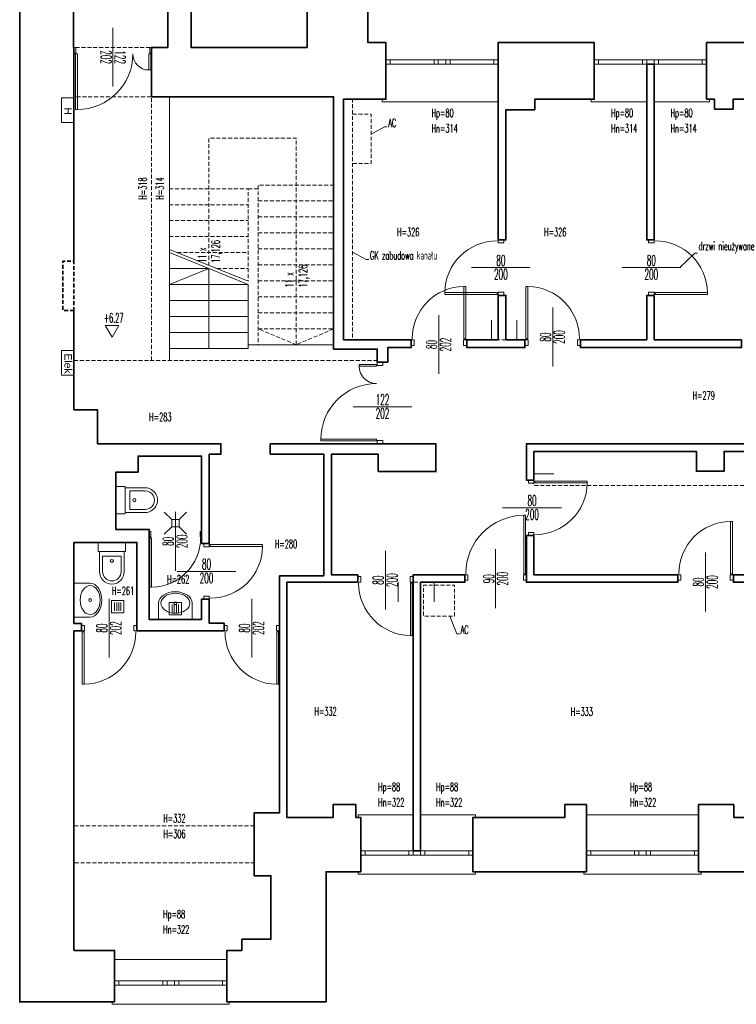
# Model space of a CAD drawing. Header units: centimetres. Extents: x 1278 to 4826, y -2037 to 1154.
# Tile 1 of 39: x 2044 to 3206, y -2037 to -441. Entities that reach past the tile are written whole.
import ezdxf

# ---------------------------------------------------------------- set-up
doc = ezdxf.new("R2010")
doc.units = ezdxf.units.CM
doc.linetypes.add('IMPORT-DASHED _2_', pattern=[0.75, 0.5, -0.25])
doc.linetypes.add('IMPORT-DASHED2 _2_', pattern=[9.525, 6.35, -3.175])
for name, color, linetype, lineweight in [('0-1', 11, 'Continuous', 9), ('_cienka przerywana-1', 11, 'IMPORT-DASHED _2_', 9), ('A-drzwi', 5, 'Continuous', 9), ('A-drzwi-1', 8, 'Continuous', 9), ('A-murowane-1', 21, 'IMPORT-DASHED2 _2_', 35), ('A-murowane-2', 21, 'Continuous', 35), ('A-okna', 30, 'Continuous', 9), ('A-okna-1', 11, 'Continuous', 9), ('A-okna-2', 8, 'Continuous', 9), ('A-opis', 1, 'Continuous', 9), ('A-symbole', 1, 'Continuous', 9), ('A-symbole-1', 11, 'Continuous', 9), ('A-symbole-wentylacja', 1, 'Continuous', 9), ('A-urządzenia sanitarne', 142, 'Continuous', 9), ('A-urządzenia sanitarne-1', 11, 'Continuous', 9), ('A-uwagi-1', 11, 'Continuous', 9), ('A-widok', 3, 'Continuous', 9), ('A-widok-1', 11, 'Continuous', 9), ('A-widok_daleko', 8, 'Continuous', 9), ('A-widok_NAD-1', 11, 'IMPORT-DASHED2 _2_', 9), ('OGRODOWA - dwg temp_dwg-1', 20, 'Continuous', 35)]:
    doc.layers.add(name, color=color, linetype=linetype, lineweight=lineweight)
doc.styles.add('Arial', font='arial.ttf', dxfattribs={"height": 12})
doc.styles.add('RomanS', font='romans__.ttf', dxfattribs={"width": 0.5, "height": 13.411772})
doc.styles.add('RomanS_2', font='romans__.ttf', dxfattribs={"width": 0.5, "height": 17.243707})
doc.styles.add('RomanS_3', font='romans__.ttf', dxfattribs={"width": 0.5, "height": 15.327739})
doc.styles.add('Verdana', font='verdana.ttf', dxfattribs={"height": 12})

# ---------------------------------------------------------------- blocks, each defined once
blk = doc.blocks.new('OGRODOWA - dwg temp_dwg_hydrant popz-888470-Aranżacja_wersja_01')
at = {"layer": 'A-symbole', "flags": 128}
blk.add_lwpolyline([(0, 20), (40, 20), (40, 0), (0, 0)], close=True, dxfattribs=at)
blk = doc.blocks.new('OGRODOWA - dwg temp_dwg_hydrant-888471-Aranżacja_wersja_01')
at = {"layer": 'A-symbole', "flags": 128}
blk.add_lwpolyline([(8183.3, -3618.8), (8183.3, -3578.8), (8203.3, -3578.8)], dxfattribs=at)
at = {"rotation": 89.99999999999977}
blk.add_blockref('OGRODOWA - dwg temp_dwg_hydrant popz-888470-Aranżacja_wersja_01', (8203.3, -3618.8), dxfattribs=at)
blk = doc.blocks.new('OGRODOWA - dwg temp_dwg_drzwi  opis-888474-Aranżacja_wersja_01')
at = {"layer": 'A-opis'}
blk.add_line((0, -47.7), (0, 47.7), dxfattribs=at)
blk = doc.blocks.new('OGRODOWA - dwg temp_dwg_drzwi120-888477-Aranżacja_wersja_01')
at = {"layer": 'A-drzwi', "flags": 128}
for points in [[(789.6, 13771.4), (786.6, 13771.4), (786.6, 13762.4), (789.6, 13762.4)], [(909.6, 13771.4), (912.6, 13771.4), (912.6, 13762.4), (909.6, 13762.4)], [(789.1, 13760.9), (792.1, 13760.9), (792.1, 13670.9), (789.1, 13670.9)], [(911.1, 13760.9), (908.1, 13760.9), (908.1, 13734.9), (911.1, 13734.9)]]:
    blk.add_lwpolyline(points, close=True, dxfattribs=at)
at = {"layer": 'A-drzwi'}
for centre, radius, start, end in [((792.1, 13760.9), 90, 270, 359.9857), ((908.1, 13760.9), 26, 180.0497, 270)]:
    blk.add_arc(centre, radius, start, end, dxfattribs=at)
blk = doc.blocks.new('OGRODOWA - dwg temp_dwg_drzwi 122-888479-Aranżacja_wersja_01')
at = {"layer": 'A-drzwi', "flags": 128}
for points in [[(1270.1, 13252.9), (1270.1, 13249.9), (1242.1, 13249.9), (1242.1, 13252.9)], [(1280.6, 13251.4), (1280.6, 13256.4), (1271.6, 13256.4), (1271.6, 13251.4)], [(1270.1, 13128.9), (1270.1, 13131.9), (1180.1, 13131.9), (1180.1, 13128.9)], [(1280.6, 13129.4), (1280.6, 13124.4), (1271.6, 13124.4), (1271.6, 13129.4)]]:
    blk.add_lwpolyline(points, close=True, dxfattribs=at)
at = {"layer": 'A-drzwi'}
for centre, radius, start, end in [((1270.1, 13249.9), 28, 180.0018, 269.9521), ((1270.1, 13131.9), 90, 90.0143, 180)]:
    blk.add_arc(centre, radius, start, end, dxfattribs=at)
blk = doc.blocks.new('OGRODOWA - dwg temp_dwg_D_80-888478-Aranżacja_wersja_01')
at = {"layer": 'A-drzwi'}
blk.add_line((0, -20), (0, 20), dxfattribs=at)
at = {"layer": 'A-drzwi', "flags": 128}
for points in [[(-43.5, 6), (-40.5, 6), (-40.5, 91), (-43.5, 91)], [(-40, -4.5), (-45, -4.5), (-45, 4.5), (-40, 4.5)], [(40, -4.5), (45, -4.5), (45, 4.5), (40, 4.5)]]:
    blk.add_lwpolyline(points, close=True, dxfattribs=at)
at = {"layer": 'A-drzwi'}
blk.add_arc((-41.5, 6), 85, 0.0175, 89.3196, dxfattribs=at)
blk = doc.blocks.new('OGRODOWA - dwg temp_dwg_D_80-888481-Aranżacja_wersja_01')
at = {"layer": 'A-drzwi'}
blk.add_line((0, -20), (0, 20), dxfattribs=at)
at = {"layer": 'A-drzwi', "flags": 128}
for points in [[(-43.5, 6), (-40.5, 6), (-40.5, 91), (-43.5, 91)], [(-40, -4.5), (-45, -4.5), (-45, 4.5), (-40, 4.5)], [(40, -4.5), (45, -4.5), (45, 4.5), (40, 4.5)]]:
    blk.add_lwpolyline(points, close=True, dxfattribs=at)
at = {"layer": 'A-drzwi'}
blk.add_arc((-41.5, 6), 85, 0.0175, 89.3196, dxfattribs=at)
blk = doc.blocks.new('OGRODOWA - dwg temp_dwg_drzwi 90-V1-Aranżacja_wersja_01')
at = {"layer": 'A-widok'}
blk.add_line((5911.3, -792.5), (5911.3, -752.5), dxfattribs=at)
at = {"layer": 'A-widok', "flags": 128}
for points in [[(5862.8, -766.5), (5865.8, -766.5), (5865.8, -671.5), (5862.8, -671.5)], [(5866.3, -777), (5861.3, -777), (5861.3, -768), (5866.3, -768)], [(5956.3, -777), (5961.3, -777), (5961.3, -768), (5956.3, -768)]]:
    blk.add_lwpolyline(points, close=True, dxfattribs=at)
at = {"layer": 'A-widok'}
blk.add_arc((5864.7, -766.6), 95.1, 0.0526, 89.3547, dxfattribs=at)
blk = doc.blocks.new('OGRODOWA - dwg temp_dwg_wentylacja1-888475-Aranżacja_wersja_01')
at = {"layer": 'A-symbole-wentylacja', "flags": 128}
blk.add_lwpolyline([(0, 0), (0, -14.4), (0, -32.1)], dxfattribs=at)
blk = doc.blocks.new('OGRODOWA - dwg temp_dwg_drzwi  opis-888484-Aranżacja_wersja_01')
at = {"layer": 'A-opis'}
blk.add_line((0, -47.7), (0, 47.7), dxfattribs=at)
blk = doc.blocks.new('OGRODOWA - dwg temp_dwg_wentylacja1-888486-Aranżacja_wersja_01')
at = {"layer": 'A-symbole-wentylacja', "flags": 128}
blk.add_lwpolyline([(0, 0), (0, -14.4), (0, -32.1)], dxfattribs=at)
blk = doc.blocks.new('OGRODOWA - dwg temp_dwg_drzwi80 bis-888492-Aranżacja_wersja_01')
at = {"layer": 'A-drzwi', "flags": 128}
for points in [[(9058.8, 8733.2), (9055.8, 8733.2), (9055.8, 8813.2), (9058.8, 8813.2)], [(8977.3, 8722.7), (8974.8, 8722.7), (8974.8, 8731.7), (8977.3, 8731.7)], [(9057.3, 8722.7), (9059.8, 8722.7), (9059.8, 8731.7), (9057.3, 8731.7)]]:
    blk.add_lwpolyline(points, close=True, dxfattribs=at)
at = {"layer": 'A-drzwi-1'}
blk.add_line((9017.3, 8707.2), (9017.3, 8747.2), dxfattribs=at)
blk.add_arc((9056.5, 8732.9), 80.2, 90.5205, 179.8226, dxfattribs=at)
blk = doc.blocks.new('OGRODOWA - dwg temp_dwg_umywalka55-888493-Aranżacja_wersja_01')
at = {"layer": 'A-urządzenia sanitarne', "flags": 128}
blk.add_lwpolyline([(-26.4, 0), (0, 0), (0, 55), (-26.3, 55), (0, 55), (0, 0), (-26.2, 0)], dxfattribs=at)
at = {"layer": 'A-urządzenia sanitarne'}
blk.add_circle((-26.3, 27.5), 2.3, dxfattribs=at)
blk.add_ellipse((-26.3, 27.5), major_axis=(0, 27.5), ratio=0.678683, start_param=0.000689, end_param=3.137091, dxfattribs=at)
blk.add_ellipse((-26.3, 27.5), major_axis=(0, 23.5), ratio=0.689205, dxfattribs=at)
blk = doc.blocks.new('OGRODOWA - dwg temp_dwg_MISKA_1-888494-Aranżacja_wersja_01')
at = {"layer": 'A-urządzenia sanitarne', "flags": 128}
for points in [[(-20, -32.5), (-20, 0), (20, 0), (20, -32.5)], [(15, -32.5), (15, -7.5), (-15, -7.5), (-15, -32.5)]]:
    blk.add_lwpolyline(points, dxfattribs=at)
at = {"layer": 'A-urządzenia sanitarne'}
blk.add_circle((0, -15), 2.5, dxfattribs=at)
for radius in [20, 15]:
    blk.add_arc((0, -32.5), radius, 180, 360, dxfattribs=at)
blk = doc.blocks.new('OGRODOWA - dwg temp_dwg_kratka wentylacyjna-888495-Aranżacja_wersja_01')
at = {"layer": 'A-symbole-wentylacja'}
for p, q in [((6419.8, -1150.4), (6433.2, -1150.4)), ((6419.8, -1153.7), (6433.2, -1153.7)), ((6419.8, -1157), (6433.2, -1157)), ((6419.8, -1160.4), (6433.2, -1160.4))]:
    blk.add_line(p, q, dxfattribs=at)
at = {"layer": 'A-symbole-wentylacja', "flags": 128}
blk.add_lwpolyline([(6416.5, -1145.4), (6416.5, -1165.4), (6436.5, -1165.4), (6436.5, -1145.4)], close=True, dxfattribs=at)
blk = doc.blocks.new('OGRODOWA - dwg temp_dwg_Odpływ-888496-Aranżacja_wersja_01')
at = {"layer": 'A-widok_daleko'}
for p, q in [((6, 6), (18, 18)), ((-6, -6), (-18, -18)), ((6, -6), (18, -18))]:
    blk.add_line(p, q, dxfattribs=at)
at = {"layer": 'A-widok_daleko', "flags": 128}
blk.add_lwpolyline([(-6, 6), (-6, -6), (6, -6), (6, 6), (-6, 6), (-18, 18)], dxfattribs=at)
blk = doc.blocks.new('OGRODOWA - dwg temp_dwg_oknaa 182-888507-Aranżacja_wersja_01')
at = {"layer": 'A-okna'}
blk.add_line((-1176.7, -26425.5), (-1164.7, -26425.5), dxfattribs=at)
at = {"layer": 'A-okna', "flags": 128}
for points in [[(-1254.7, -26425.5), (-1261.7, -26425.5), (-1261.7, -26418.5), (-1254.7, -26418.5), (-1254.7, -26425.5), (-1254.7, -26418.5)], [(-1183.7, -26425.5), (-1183.7, -26418.5), (-1176.7, -26418.5), (-1176.7, -26425.5), (-1183.7, -26425.5), (-1183.7, -26418.5)], [(-1176.7, -26418.5), (-1164.7, -26418.5), (-1157.7, -26418.5), (-1157.7, -26425.5), (-1157.7, -26418.5)], [(-1157.7, -26425.5), (-1164.7, -26425.5), (-1164.7, -26418.5)], [(-1086.7, -26425.5), (-1086.7, -26418.5), (-1079.7, -26418.5), (-1079.7, -26425.5), (-1086.7, -26425.5), (-1086.7, -26418.5)]]:
    blk.add_lwpolyline(points, dxfattribs=at)
at = {"layer": 'A-okna-2'}
for p, q in [((-1176.7, -26418.5), (-1261.7, -26418.5)), ((-1079.7, -26418.5), (-1164.7, -26418.5)), ((-1261.7, -26425.5), (-1176.7, -26425.5)), ((-1164.7, -26425.5), (-1079.7, -26425.5))]:
    blk.add_line(p, q, dxfattribs=at)
blk = doc.blocks.new('OGRODOWA - dwg temp_dwg_KOTA_M-888512-Aranżacja_wersja_01')
at = {"layer": 'A-opis', "flags": 128}
blk.add_lwpolyline([(0, 0), (0.554, 0.96), (-0.554, 0.96)], close=True, dxfattribs=at)
blk = doc.blocks.new('OGRODOWA - dwg temp_dwg_hydrant popz-V13-Aranżacja_wersja_01')
at = {"layer": 'A-symbole', "flags": 128}
blk.add_lwpolyline([(0, 20), (40, 20), (40, 0), (0, 0)], close=True, dxfattribs=at)
at = {"layer": 'A-symbole', "insert": (15.3, 16.3), "char_height": 12, "width": 14.732, "attachment_point": 1, "line_spacing_factor": 0.994243, "style": 'Verdana'}
blk.add_mtext('\\fVerdana|b0|i0|c238|p34|;H', dxfattribs=at)
blk = doc.blocks.new('OGRODOWA - dwg temp_dwg_hydrant-V14-Aranżacja_wersja_01')
at = {"layer": 'A-symbole', "flags": 128}
blk.add_lwpolyline([(8183.3, -3618.8), (8183.3, -3578.8), (8203.3, -3578.8)], dxfattribs=at)
at = {"rotation": 89.99999999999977}
for name in ['OGRODOWA - dwg temp_dwg_hydrant popz-888470-Aranżacja_wersja_01', 'OGRODOWA - dwg temp_dwg_hydrant popz-V13-Aranżacja_wersja_01']:
    blk.add_blockref(name, (8203.3, -3618.8), dxfattribs=at)
blk = doc.blocks.new('OGRODOWA - dwg temp_dwg_SK_ELEKTRYCZNA-888472-Aranżacja_wersja_01')
at = {"layer": 'A-symbole', "flags": 128}
blk.add_lwpolyline([(-40, 0), (0, 0), (0, -20), (-40, -20)], close=True, dxfattribs=at)
at = {"layer": 'A-symbole', "insert": (-35.3, -3.4), "char_height": 12, "width": 38.933, "attachment_point": 1, "line_spacing_factor": 0.941778, "style": 'Arial'}
blk.add_mtext('Elek', dxfattribs=at)
blk = doc.blocks.new('OGRODOWA - dwg temp_dwg-805956-Aranżacja_wersja_01')
at = {"layer": '0-1'}
blk.add_line((-2999.4, 1126.9), (-2999.4, 1085.9), dxfattribs=at)
at = {"layer": '_cienka przerywana-1'}
blk.add_line((-2726.9, 1151.6), (-2726.9, 1235.4), dxfattribs=at)
at = {"layer": 'A-murowane-1', "flags": 128}
blk.add_lwpolyline([(-3155.4, 601.4), (-3155.4, 583.4), (-3235.4, 583.4), (-3235.4, 601.4)], close=True, dxfattribs=at)
at = {"layer": 'A-murowane-2'}
for p, q in [((-2714.9, 1335.4), (-2726.9, 1335.4)), ((-2938.4, 1188.4), (-2893.4, 1188.4)), ((-2635.9, 934.9), (-2648.4, 934.9))]:
    blk.add_line(p, q, dxfattribs=at)
at = {"layer": 'A-murowane-2', "flags": 128}
for points in [[(-2939.4, 1733.4), (-2939.4, 1335.4), (-2926.9, 1335.4), (-2939.4, 1335.4), (-2880.4, 1335.4), (-2880.4, 1347.4), (-2926.9, 1347.4), (-2926.9, 1610.9), (-2894.9, 1610.9), (-2894.9, 1655.9), (-2926.9, 1655.9), (-2926.9, 1717.9)], [(-2726.9, 1717.9), (-2726.9, 1670.9), (-2714.9, 1670.9), (-2714.9, 1712.9)], [(-2333.4, 1712.9), (-2333.4, 1671.6), (-2354.4, 1671.6), (-2354.4, 1614.6), (-2333.4, 1614.6)], [(-2354.4, 1614.6), (-2245.4, 1614.6), (-2245.4, 1786.6), (-2333.4, 1786.6), (-2333.4, 1734.4), (-2724.9, 1734.4), (-2724.9, 1838.4)], [(-3589.9, 1445.4), (-3589.9, 1289.4), (-3555.9, 1289.4), (-3269.9, 1289.4), (-3269.9, 1301.9), (-3480.9, 1301.9), (-3480.9, 1348.9), (-3497.9, 1348.9), (-3497.9, 1445.4), (-3589.9, 1445.4), (-3497.9, 1445.4)], [(-3179.9, 1301.9), (-3107.9, 1301.9), (-3107.9, 1332.9), (-3095.4, 1332.9), (-3095.4, 1238.4), (-3107.9, 1238.4), (-3107.9, 1289.4), (-3179.9, 1289.4), (-3179.9, 1301.9), (-3179.9, 1289.4)], [(-2714.9, 1235.4), (-2726.9, 1235.4), (-2726.9, 1151.6), (-2714.9, 1151.6)], [(-2726.9, 1151.6), (-2279.4, 1151.6), (-2279.4, 1163.6), (-2714.9, 1163.6), (-2714.9, 1235.4), (-2726.9, 1235.4)], [(-3095.4, 1148.4), (-3107.9, 1148.4), (-3107.9, 1038.4), (-3497.9, 1038.4), (-3497.9, 1107.4), (-3589.9, 1107.4), (-3589.9, 1078.2), (-4052.9, 1078.2), (-4052.9, 1151.4)], [(-3071.4, 1093.4), (-3071.4, 1110.4), (-3095.4, 1110.4), (-3095.4, 1148.4), (-3107.9, 1148.4)], [(-4063.9, 979.4), (-3581.9, 979.4), (-3581.9, 791.4), (-3691.9, 791.4), (-3691.9, 753.4), (-3581.9, 753.4), (-3581.9, 727.4), (-3501.9, 727.4), (-3501.9, 1022.4), (-3092.9, 1022.4), (-3092.9, 1093.4), (-3071.4, 1093.4), (-3092.9, 1093.4)], [(-2714.9, 1014.9), (-2714.9, 1061.6), (-2726.9, 1061.6)], [(-2779.4, 723.4), (-2800.4, 723.4), (-2800.4, 669.4), (-2893.4, 669.4), (-2893.4, 705.4), (-2919.4, 705.4), (-2919.4, 808.4), (-2791.9, 808.4), (-2779.4, 808.4), (-2777.4, 808.4), (-2777.4, 820.9), (-2922.4, 820.9), (-2922.4, 839.9), (-2939.4, 839.9), (-2939.4, 639.4), (-2994.4, 639.4), (-2994.4, 601.4), (-3061.4, 601.4), (-3073.4, 601.4), (-3155.4, 601.4)], [(-2635.9, 723.9), (-2635.9, 703.4), (-2635.9, 844.9), (-2648.4, 844.9), (-2648.4, 820.9), (-2687.4, 820.9), (-2687.4, 808.4), (-2654.4, 808.4), (-2654.4, 723.4), (-2800.4, 723.4), (-2800.4, 669.4)], [(-2635.9, 703.4), (-2647.9, 703.4), (-2779.4, 703.4), (-2779.4, 601.4), (-2647.9, 601.4), (-2647.9, 613.4), (-2635.9, 613.4), (-2635.9, 601.4), (-2117.9, 601.4)], [(-3933.4, 513.4), (-2034.4, 513.4), (-2034.4, 667.4)], [(-2034.4, 667.4), (-2117.9, 667.4), (-2117.9, 601.9)], [(-3933.4, 587.4), (-3708.4, 587.4), (-3708.4, 600.4), (-3581.9, 600.4), (-3581.9, 601.4), (-3516.4, 601.4), (-3508.9, 601.4), (-3470.4, 601.4), (-3235.4, 601.4)]]:
    blk.add_lwpolyline(points, dxfattribs=at)
for points in [[(-3589.9, 1783.4), (-3497.9, 1783.4), (-3497.9, 1670.4), (-3481.9, 1670.4), (-3481.9, 1640.4), (-3497.9, 1640.4), (-3497.9, 1627.4), (-3589.9, 1627.4)], [(-3107.9, 1684.4), (-3095.4, 1684.4), (-3095.4, 1422.9), (-3107.9, 1422.9), (-3107.9, 1530.4), (-3179.9, 1530.4), (-3179.9, 1542.4), (-3107.9, 1542.4)], [(-2726.9, 1580.9), (-2726.9, 1347.4), (-2790.4, 1347.4), (-2790.4, 1335.4), (-2714.9, 1335.4), (-2714.9, 1580.9)], [(-3269.9, 1542.4), (-3269.9, 1530.4), (-3554.9, 1530.4), (-3554.9, 1542.4)], [(-2245.4, 1248.6), (-2245.4, 1432.6), (-2354.4, 1432.6), (-2354.4, 1397.6), (-2333.4, 1397.6), (-2333.4, 1248.6)], [(-2238.9, 893.9), (-2340.9, 893.9), (-2340.9, 934.9), (-2725.4, 934.9), (-2725.4, 1006.9), (-2922.4, 1006.9), (-2922.4, 919.9), (-2939.4, 919.9), (-2939.4, 1110.4), (-2939.4, 1188.4), (-2894.4, 1188.4), (-2894.4, 1094.9), (-2922.4, 1094.9), (-2922.4, 1018.9), (-2726.9, 1018.9), (-2726.9, 1061.6), (-2714.9, 1061.6), (-2714.9, 946.9), (-2333.4, 946.9), (-2333.4, 1021.6), (-2354.4, 1021.6), (-2354.4, 1058.6), (-2333.4, 1058.6), (-2333.4, 1066.6), (-2245.4, 1066.6), (-2245.4, 1010.4), (-2034.4, 1010.4), (-2034.4, 849.4), (-2117.9, 849.4), (-2117.9, 873.8), (-2135.9, 873.8), (-2135.9, 920.9), (-2238.9, 920.9)]]:
    blk.add_lwpolyline(points, close=True, dxfattribs=at)
at = {"layer": 'A-okna-1'}
blk.add_line((-3554.9, 1530.4), (-3554.9, 1542.4), dxfattribs=at)
at = {"layer": 'A-symbole-1'}
for p, q in [((-3202.9, 884.2), (-3254.6, 756.4)), ((-3197.5, 884.2), (-3249.3, 756.2))]:
    blk.add_line(p, q, dxfattribs=at)
at = {"layer": 'A-symbole-1', "flags": 128}
for points in [[(-2659.7, 1210.9), (-2631.4, 1222.5), (-2631.4, 1226.5)], [(-3441.5, 1083.4), (-3453, 1105.1), (-3453, 1109.1)], [(-3093.9, 820.2), (-3223.4, 820.2), (-3197.5, 756.2)]]:
    blk.add_lwpolyline(points, dxfattribs=at)
at = {"layer": 'A-urządzenia sanitarne-1', "flags": 128}
for points in [[(-2825.9, 684.4), (-2869.9, 684.4), (-2869.9, 669.4), (-2825.9, 669.4)], [(-2764.4, 640.9), (-2764.4, 684.9), (-2779.4, 684.9), (-2779.4, 640.9)]]:
    blk.add_lwpolyline(points, close=True, dxfattribs=at)
at = {"layer": 'A-uwagi-1', "flags": 128}
for points in [[(-3224.5, 1583.4), (-3248.5, 1608.7), (-3248.5, 1612.7)], [(-3250.1, 1053.3), (-3238.2, 1075.5), (-3238.2, 1079.5)]]:
    blk.add_lwpolyline(points, dxfattribs=at)
at = {"layer": 'A-widok-1'}
for p, q in [((-2337.4, 1432.6), (-2337.4, 1614.6)), ((-3171.6, 756.2), (-3171.6, 884.2)), ((-3145.7, 756.2), (-3145.7, 884.2)), ((-3119.8, 756.2), (-3119.8, 884.2)), ((-2102.9, 849.4), (-2102.9, 667.4)), ((-3223.4, 820.2), (-3223.4, 756.2)), ((-3502.4, 756.2), (-3249.3, 756.2)), ((-3074.4, 756.4), (-3501.9, 756.4))]:
    blk.add_line(p, q, dxfattribs=at)
at = {"layer": 'A-widok-1', "flags": 128}
for points in [[(-3493.9, 1542.4), (-3493.9, 1632.4), (-3497.9, 1632.4)], [(-2245.4, 1618.6), (-2241.4, 1618.6), (-2241.4, 1430.6), (-2241.4, 1428.6), (-2245.4, 1428.6)], [(-3493.9, 1530.4), (-3493.9, 1440.4), (-3497.9, 1440.4)], [(-3497.9, 1101.4), (-3493.9, 1101.4), (-3493.9, 1289.4)], [(-2333.4, 1252.6), (-2337.4, 1252.6), (-2337.4, 1163.1)], [(-2245.4, 1252.6), (-2241.4, 1252.6), (-2241.4, 1064.6), (-2241.4, 1062.6), (-2245.4, 1062.6)], [(-2333.4, 1062.6), (-2337.4, 1062.6), (-2337.4, 1151.6)], [(-3099.9, 884.2), (-3099.9, 900.2), (-3099.9, 1023.2)], [(-3093.9, 756.2), (-3093.9, 884.2), (-3197.5, 884.2), (-3197.5, 756.2)], [(-2034.4, 853.4), (-2030.4, 853.4), (-2030.4, 663.4), (-2034.4, 663.4)]]:
    blk.add_lwpolyline(points, dxfattribs=at)
at = {"layer": 'A-widok_NAD-1'}
for p, q in [((-3107.9, 1238.4), (-3107.9, 1332.9)), ((-2714.9, 1235.4), (-2714.9, 1151.6)), ((-3107.9, 1145.4), (-3107.9, 1108.4)), ((-3074.4, 601.4), (-3074.4, 1093.4)), ((-2714.9, 1061.6), (-2714.9, 1016.9)), ((-3111.9, 1053.4), (-3501.9, 1053.4)), ((-3333, 900.2), (-3333, 1023.2)), ((-3307.1, 900.2), (-3307.1, 1023.2)), ((-3281.2, 900.2), (-3281.2, 1023.2)), ((-3255.3, 900.2), (-3255.3, 1023.2)), ((-3229.4, 900.2), (-3229.4, 1023.2)), ((-3203.5, 900.2), (-3203.5, 1023.2)), ((-3177.6, 900.2), (-3177.6, 1023.2)), ((-3151.7, 900.2), (-3151.7, 1023.2)), ((-3352.9, 884.2), (-3352.9, 900.2)), ((-2259.9, 894.9), (-2259.9, 602.9)), ((-3327, 756.2), (-3327, 884.2)), ((-3301.1, 756.2), (-3301.1, 884.2)), ((-3275.2, 756.2), (-3275.2, 884.2)), ((-3249.3, 769.5), (-3249.3, 884.2)), ((-3223.4, 833.5), (-3223.4, 884.2)), ((-2319.9, 893.9), (-2319.9, 601.9)), ((-3249.3, 756.2), (-3249.3, 756.4)), ((-3581.9, 734.4), (-3581.9, 604.4))]:
    blk.add_line(p, q, dxfattribs=at)
at = {"layer": 'A-widok_NAD-1', "flags": 128}
for points in [[(-2880.4, 1347.4), (-2871.9, 1347.4), (-2871.9, 1717.9)], [(-3473.9, 1053.4), (-3473.9, 1083.4), (-3393.9, 1083.4), (-3393.9, 1053.4)], [(-3099.9, 961.7), (-3125.8, 900.2), (-3125.8, 1023.2), (-3099.9, 961.7), (-3434.9, 961.7), (-3434.9, 820.2), (-3352.9, 820.2), (-3228.8, 820.2)], [(-3358.9, 1023.2), (-3358.9, 900.2), (-3099.9, 900.2), (-3099.9, 1023.2)], [(-3352.9, 756.2), (-3352.9, 884.2), (-3202.9, 884.2)], [(-3074.4, 727.4), (-3501.9, 727.4), (-3501.9, 601.4)]]:
    blk.add_lwpolyline(points, dxfattribs=at)
blk.add_lwpolyline([(-2659.9, 1218.9), (-2709.9, 1218.9), (-2709.9, 1168.6), (-2659.9, 1168.6)], close=True, dxfattribs=at)
at = {"extrusion": (0, 0, -1), "zscale": -1}
for name, p, rotation in [('OGRODOWA - dwg temp_dwg_D_80-888478-Aranżacja_wersja_01', (2722.4, 1625.9), 270.0000000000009), ('OGRODOWA - dwg temp_dwg_oknaa 182-888507-Aranżacja_wersja_01', (-22863.6, 2707.1), 89.99999999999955), ('OGRODOWA - dwg temp_dwg_oknaa 182-888507-Aranżacja_wersja_01', (-24146.1, 2694.4), 89.99999999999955), ('OGRODOWA - dwg temp_dwg_drzwi 90-V1-Aranżacja_wersja_01', (3494.9, 7196.7), 270.0000000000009), ('OGRODOWA - dwg temp_dwg_drzwi 90-V1-Aranżacja_wersja_01', (3494.9, 7196.7), 270.0000000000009), ('OGRODOWA - dwg temp_dwg_oknaa 182-888507-Aranżacja_wersja_01', (-22863.6, 2369.1), 89.99999999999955), ('OGRODOWA - dwg temp_dwg_wentylacja1-888486-Aranżacja_wersja_01', (3107.9, 1278.9), 89.99999999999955), ('OGRODOWA - dwg temp_dwg_drzwi  opis-888484-Aranżacja_wersja_01', (2720.5, 1285.4), 89.99999999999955), ('OGRODOWA - dwg temp_dwg_oknaa 182-888507-Aranżacja_wersja_01', (-24146.1, 2328.4), 89.99999999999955), ('OGRODOWA - dwg temp_dwg_D_80-888478-Aranżacja_wersja_01', (3103.4, 1193.4), 270.0000000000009), ('OGRODOWA - dwg temp_dwg_oknaa 182-888507-Aranżacja_wersja_01', (-24357.1, 1929.1), 89.99999999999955), ('OGRODOWA - dwg temp_dwg_D_80-888478-Aranżacja_wersja_01', (2640.4, 658.4), 89.99999999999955)]:
    blk.add_blockref(name, p, dxfattribs=dict(at, rotation=rotation))
blk.add_blockref('OGRODOWA - dwg temp_dwg_D_80-888478-Aranżacja_wersja_01', (3224.9, 1537.9), dxfattribs=at)
for name, p, rotation in [('OGRODOWA - dwg temp_dwg_drzwi  opis-888474-Aranżacja_wersja_01', (-2715.2, 1625.9), 269.9999999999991), ('OGRODOWA - dwg temp_dwg_drzwi  opis-888474-Aranżacja_wersja_01', (-3224.9, 1537.9), 180), ('OGRODOWA - dwg temp_dwg_D_80-888481-Aranżacja_wersja_01', (-3103.4, 1377.9), 90.0000000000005), ('OGRODOWA - dwg temp_dwg_drzwi  opis-888474-Aranżacja_wersja_01', (-2835.4, 1344.4), 180), ('OGRODOWA - dwg temp_dwg_drzwi  opis-888474-Aranżacja_wersja_01', (-3112.4, 1377.9), 269.9999999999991), ('OGRODOWA - dwg temp_dwg_wentylacja1-888475-Aranżacja_wersja_01', (-2890.4, 1347.4), 180), ('OGRODOWA - dwg temp_dwg_drzwi  opis-888474-Aranżacja_wersja_01', (-3224.9, 1293.9), 180), ('OGRODOWA - dwg temp_dwg_D_80-888481-Aranżacja_wersja_01', (-3224.9, 1293.9), 180), ('OGRODOWA - dwg temp_dwg_wentylacja1-888475-Aranżacja_wersja_01', (-3107.9, 1319.9), 269.9999999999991), ('OGRODOWA - dwg temp_dwg_drzwi  opis-888474-Aranżacja_wersja_01', (-3100.2, 1193.4), 269.9999999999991), ('OGRODOWA - dwg temp_dwg_wentylacja1-888475-Aranżacja_wersja_01', (-2714.9, 1185.8), 90.0000000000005), ('OGRODOWA - dwg temp_dwg_drzwi  opis-888474-Aranżacja_wersja_01', (-2999.4, 1101.9), 180), ('OGRODOWA - dwg temp_dwg_D_80-888481-Aranżacja_wersja_01', (-2719.4, 1106.6), 269.9999999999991), ('OGRODOWA - dwg temp_dwg_D_80-888481-Aranżacja_wersja_01', (-2719.4, 1106.6), 269.9999999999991), ('OGRODOWA - dwg temp_dwg_wentylacja1-888475-Aranżacja_wersja_01', (-2714.9, 1127.4), 90.0000000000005), ('OGRODOWA - dwg temp_dwg_drzwi 122-888479-Aranżacja_wersja_01', (10185, -178.2), 90.0000000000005), ('OGRODOWA - dwg temp_dwg_drzwi  opis-888474-Aranżacja_wersja_01', (-2718.2, 1106.6), 269.9999999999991), ('OGRODOWA - dwg temp_dwg_D_80-888481-Aranżacja_wersja_01', (-2640.4, 889.9), 269.9999999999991), ('OGRODOWA - dwg temp_dwg_drzwi  opis-888474-Aranżacja_wersja_01', (-2640.4, 889.9), 269.9999999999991), ('OGRODOWA - dwg temp_dwg_drzwi  opis-888474-Aranżacja_wersja_01', (-2732.4, 816.4), 180), ('OGRODOWA - dwg temp_dwg_drzwi80 bis-888492-Aranżacja_wersja_01', (-11520, 9783.2), 269.9999999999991), ('OGRODOWA - dwg temp_dwg_Odpływ-888496-Aranżacja_wersja_01', (-2810.5, 765.9), 269.9999999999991), ('OGRODOWA - dwg temp_dwg_drzwi  opis-888474-Aranżacja_wersja_01', (-2781.1, 765.9), 269.9999999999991), ('OGRODOWA - dwg temp_dwg_MISKA_1-888494-Aranżacja_wersja_01', (-2847.9, 684.4), 180), ('OGRODOWA - dwg temp_dwg_drzwi120-888477-Aranżacja_wersja_01', (10189.5, -185.2), 90.0000000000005), ('OGRODOWA - dwg temp_dwg_MISKA_1-888494-Aranżacja_wersja_01', (-2764.4, 662.9), 90.0000000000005), ('OGRODOWA - dwg temp_dwg_drzwi  opis-888474-Aranżacja_wersja_01', (-3566.2, 664.4), 90.0000000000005), ('OGRODOWA - dwg temp_dwg_drzwi  opis-888474-Aranżacja_wersja_01', (-2640.4, 658.4), 269.9999999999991), ('OGRODOWA - dwg temp_dwg_umywalka55-888493-Aranżacja_wersja_01', (-2713.4, 601.4), 269.9999999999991), ('OGRODOWA - dwg temp_dwg_hydrant-888471-Aranżacja_wersja_01', (118.5, 8784.7), 269.9999999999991), ('OGRODOWA - dwg temp_dwg_hydrant-V14-Aranżacja_wersja_01', (118.5, 8784.7), 269.9999999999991)]:
    blk.add_blockref(name, p, dxfattribs=dict(rotation=rotation))
for name, p in [('OGRODOWA - dwg temp_dwg_D_80-888481-Aranżacja_wersja_01', (-2835.4, 1342.9)), ('OGRODOWA - dwg temp_dwg_D_80-888481-Aranżacja_wersja_01', (-2732.4, 816.4)), ('OGRODOWA - dwg temp_dwg_umywalka55-888493-Aranżacja_wersja_01', (-2654.4, 738.4)), ('OGRODOWA - dwg temp_dwg_kratka wentylacyjna-888495-Aranżacja_wersja_01', (-9098.4, 1921.2)), ('OGRODOWA - dwg temp_dwg_kratka wentylacyjna-888495-Aranżacja_wersja_01', (-9101.9, 1827.7)), ('OGRODOWA - dwg temp_dwg_SK_ELEKTRYCZNA-888472-Aranżacja_wersja_01', (-3050.4, 601.4))]:
    blk.add_blockref(name, p)
at = {"xscale": 20, "yscale": 20, "zscale": 20, "rotation": 90.0000000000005}
blk.add_blockref('OGRODOWA - dwg temp_dwg_KOTA_M-888512-Aranżacja_wersja_01', (-3112.1, 663.2), dxfattribs=at)
at = {"layer": 'A-opis', "attachment_point": 2, "line_spacing_factor": 0.983083}
for s, insert, char_height, width, rotation, style in [('200', (-2715.2, 1628), 17.24, 25.121, 180, 'RomanS_2'), ('80', (-2715.2, 1605.5), 17.24, 16.748, 180, 'RomanS_2'), ('80', (-3245.3, 1537.9), 17.24, 16.748, 90, 'RomanS_2'), ('200', (-3222.8, 1537.9), 17.24, 25.121, 90, 'RomanS_2'), ('200', (-3112.4, 1380), 17.24, 25.121, 180, 'RomanS_2'), ('80', (-3112.4, 1357.5), 17.24, 16.748, 180, 'RomanS_2'), ('200', (-2833.3, 1344.4), 17.24, 25.121, 90, 'RomanS_2'), ('80', (-2855.8, 1344.4), 17.24, 16.748, 90, 'RomanS_2'), ('200', (-3222.8, 1293.9), 17.24, 25.121, 90, 'RomanS_2'), ('80', (-3245.3, 1293.9), 17.24, 16.748, 90, 'RomanS_2'), ('200', (-2720.5, 1288), 17.24, 25.121, 180, 'RomanS_2'), ('90', (-2720.5, 1265.5), 17.24, 16.748, 180, 'RomanS_2'), ('202', (-3100.2, 1195.5), 17.24, 25.121, 180, 'RomanS_2'), ('80', (-3100.2, 1173), 17.24, 16.748, 180, 'RomanS_2'), ('122', (-3019.8, 1101.9), 17.24, 25.121, 90, 'RomanS_2'), ('202', (-2997.3, 1101.9), 17.24, 25.121, 90, 'RomanS_2'), ('200', (-2718.2, 1108.7), 17.24, 25.121, 180, 'RomanS_2'), ('80', (-2718.2, 1086.2), 17.24, 16.748, 180, 'RomanS_2'), ('202', (-2640.4, 892), 17.24, 25.121, 180, 'RomanS_2'), ('80', (-2640.4, 869.5), 17.24, 16.748, 180, 'RomanS_2'), ('200', (-2730.3, 816.4), 17.24, 25.121, 90, 'RomanS_2'), ('80', (-2752.8, 816.4), 17.24, 16.748, 90, 'RomanS_2'), ('200', (-2781.1, 768), 17.24, 25.121, 180, 'RomanS_2'), ('80', (-2781.1, 745.5), 17.24, 16.748, 180, 'RomanS_2'), ('+6.27', (-3151.2, 665.7), 15.33, 33.693, 90, 'RomanS_3'), ('202', (-2640.4, 660.5), 17.24, 25.121, 180, 'RomanS_2'), ('80', (-2640.4, 638), 17.24, 16.748, 180, 'RomanS_2')]:
    blk.add_mtext(s, dxfattribs=dict(at, insert=insert, char_height=char_height, width=width, rotation=rotation, style=style))
at = {"layer": 'A-opis', "char_height": 17.24, "width": 25.121, "attachment_point": 2, "line_spacing_factor": 0.983083, "style": 'RomanS_2'}
for s, insert in [('122', (-3566.2, 684.8)), ('202', (-3566.2, 662.3))]:
    blk.add_mtext(s, dxfattribs=dict(at, insert=insert))
at = {"layer": 'A-symbole-1', "attachment_point": 1, "line_spacing_factor": 0.983083, "style": 'RomanS'}
for s, insert, char_height, width, rotation in [('H=279', (-3024.3, 1604.7), 13.41, 34.622, 90), ('Hn=314', (-3457.4, 1569), 13.41, 41.135, 90), ('Hp=80', (-3482.5, 1569), 13.41, 34.622, 90), ('Hn=322', (-2364.6, 1503.3), 13.41, 41.135, 90), ('Hp=88', (-2389.7, 1503.3), 13.41, 34.622, 90), ('Hn=314', (-3457.4, 1472.6), 13.41, 41.135, 90), ('Hp=80', (-3482.5, 1472.6), 13.41, 34.622, 90), ('H=333', (-2511.6, 1407), 13.41, 34.622, 90), ('H=326', (-3289.2, 1363.9), 13.41, 34.622, 90), ('Hn=314', (-3457.4, 1181.4), 13.41, 41.135, 90), ('AC', (-2644.7, 1228.5), 13.41, 16.111, 90), ('Hn=322', (-2364.6, 1188.7), 13.41, 41.135, 90), ('Hp=80', (-3482.5, 1181.4), 13.41, 34.622, 90), ('Hp=88', (-2389.7, 1188.7), 13.41, 34.622, 90), ('H=326', (-3289.2, 1125.5), 13.41, 34.622, 90), ('Hn=322', (-2364.6, 1094.7), 13.41, 41.135, 90), ('Hp=88', (-2389.7, 1094.7), 13.41, 34.622, 90), ('AC', (-3466.3, 1111.1), 13.41, 16.111, 90), ('H=332', (-2512, 991.3), 13.41, 34.622, 90), ('11 x 17,126', (-3192.8, 944.1), 13.412, 47.305, 180), ('H=280', (-2783.6, 927.3), 13.41, 34.622, 90), ('11 x 17,126', (-3232.8, 802.4), 13.412, 47.305, 180), ('H=262', (-2726.2, 752.3), 13.41, 34.622, 90), ('H=332', (-2338.6, 746.2), 13.41, 34.622, 90), ('H=306', (-2313.4, 746.3), 13.41, 34.622, 90), ('Hp=88', (-2183.3, 745.9), 13.41, 34.622, 90), ('Hn=322', (-2158.4, 745.9), 13.41, 41.135, 90), ('H=283', (-2989.4, 723.4), 13.41, 34.622, 90), ('H=314', (-3335, 734), 13.41, 34.622, 180), ('H=318', (-3335, 706.1), 13.41, 34.622, 180), ('H=261', (-2707.6, 662.9), 13.41, 34.622, 90)]:
    blk.add_mtext(s, dxfattribs=dict(at, insert=insert, char_height=char_height, width=width, rotation=rotation))
at = {"layer": 'A-uwagi-1', "char_height": 13.412, "attachment_point": 1, "rotation": 90, "line_spacing_factor": 0.983083, "style": 'RomanS'}
for s, insert, width in [('drzwi nieużywane', (-3266.5, 1614.7), 92.04), ('GK zabudowa kanału', (-3251.5, 1081.5), 111.065)]:
    blk.add_mtext(s, dxfattribs=dict(at, insert=insert, width=width))

msp = doc.modelspace()

# ---------------------------------------------------------------- block references
at = {"layer": 'OGRODOWA - dwg temp_dwg-1', "rotation": 270.0000000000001}
msp.add_blockref('OGRODOWA - dwg temp_dwg-805956-Aranżacja_wersja_01', (1530.7, -4067.7), dxfattribs=at)

doc.saveas('drawing.dxf')
